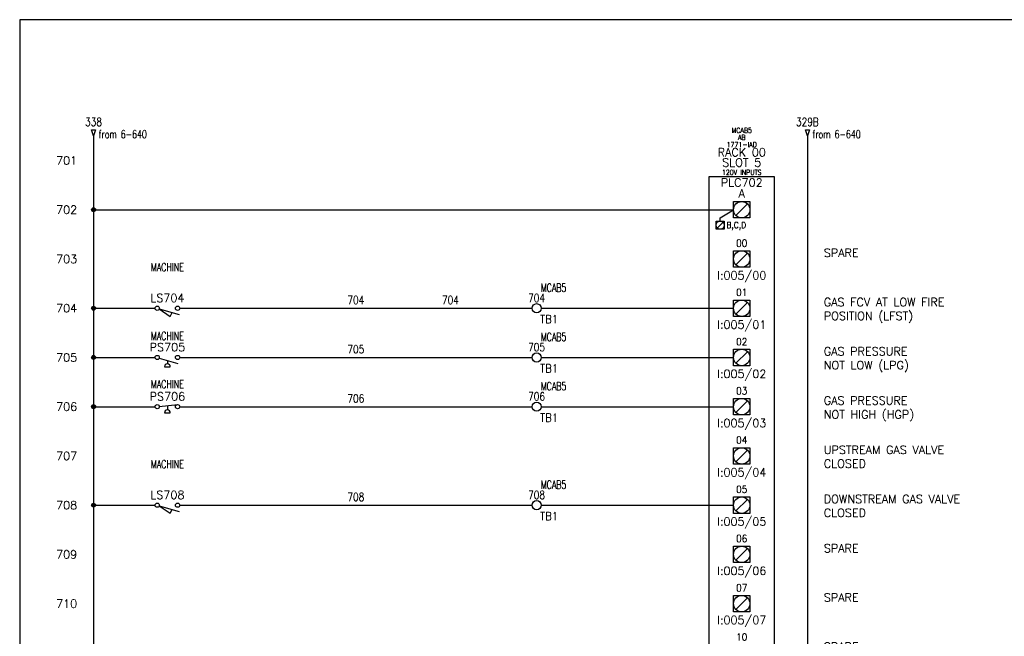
# Model space of a CAD drawing. Header units: inches. Extents: x 0 to 30, y 0 to 19.
# Tile 2 of 4: x 0 to 15, y 9.6 to 19. Entities that reach past the tile are written whole.
import ezdxf
from ezdxf.enums import TextEntityAlignment as Align

# ---------------------------------------------------------------- set-up
doc = ezdxf.new("R2010")
doc.units = ezdxf.units.IN
doc.header["$MEASUREMENT"] = 0
for name, color, linetype in [('BLK_14AWG', 252, 'Continuous'), ('DESC', 1, 'Continuous'), ('LOC', 140, 'Continuous'), ('MISC', 30, 'Continuous'), ('RED_18AWG', 1, 'Continuous'), ('SYMS', 7, 'Continuous'), ('TAGS', 30, 'Continuous'), ('TERMS', 6, 'Continuous'), ('WHT_16AWG', 7, 'Continuous'), ('WIRECOPY', 52, 'Continuous'), ('WIRENO', 3, 'Continuous'), ('WIREREF', 52, 'Continuous'), ('WIREREF_DEST', 62, 'Continuous'), ('XREF', 7, 'Continuous')]:
    doc.layers.add(name, color=color, linetype=linetype)
doc.layers.add('Viewports', color=3, linetype='Continuous', plot=False)
doc.styles.add('LEGACY', font='romans.shx')
doc.styles.add('WD', font='romans.shx')

# ---------------------------------------------------------------- blocks, each defined once
blk = doc.blocks.new('PLCIO_7925')
at = {"layer": 'SYMS'}
for p, q in [((0.5, 0.5), (-0.5, 0.5)), ((-0.5, 0.5), (-0.5, -13.125)), ((0.5, -13.125), (0.5, 0.5)), ((-0.328, -0.125), (-0.125, 0)), ((-0.125, 0.125), (0.125, 0.125)), ((-0.125, -0.125), (-0.125, 0.125)), ((0.088, 0.088), (-0.088, -0.088)), ((0.125, 0.125), (0.125, -0.125)), ((-0.328, -0.172), (-0.328, -0.125)), ((0.125, -0.125), (-0.125, -0.125)), ((-0.391, -0.172), (-0.266, -0.172)), ((-0.391, -0.297), (-0.391, -0.172)), ((-0.266, -0.297), (-0.391, -0.297)), ((-0.284, -0.19), (-0.372, -0.279)), ((-0.266, -0.172), (-0.266, -0.297)), ((-0.125, -0.625), (0.125, -0.625)), ((-0.125, -0.875), (-0.125, -0.625)), ((-0.125, -0.625), (0.125, -0.625)), ((-0.125, -0.875), (-0.125, -0.625)), ((0.088, -0.662), (-0.088, -0.838)), ((0.125, -0.625), (0.125, -0.875)), ((0.125, -0.625), (0.125, -0.875)), ((0.125, -0.875), (-0.125, -0.875)), ((0.125, -0.875), (-0.125, -0.875)), ((-0.125, -1.375), (0.125, -1.375)), ((-0.125, -1.625), (-0.125, -1.375)), ((-0.125, -1.375), (0.125, -1.375)), ((-0.125, -1.625), (-0.125, -1.375)), ((0.088, -1.412), (-0.088, -1.588)), ((0.125, -1.375), (0.125, -1.625)), ((0.125, -1.375), (0.125, -1.625)), ((0.125, -1.625), (-0.125, -1.625)), ((0.125, -1.625), (-0.125, -1.625)), ((-0.125, -2.125), (0.125, -2.125)), ((-0.125, -2.375), (-0.125, -2.125)), ((-0.125, -2.125), (0.125, -2.125)), ((-0.125, -2.375), (-0.125, -2.125)), ((0.088, -2.162), (-0.088, -2.338)), ((0.125, -2.125), (0.125, -2.375)), ((0.125, -2.125), (0.125, -2.375)), ((0.125, -2.375), (-0.125, -2.375)), ((0.125, -2.375), (-0.125, -2.375)), ((-0.125, -2.875), (0.125, -2.875)), ((-0.125, -3.125), (-0.125, -2.875)), ((-0.125, -2.875), (0.125, -2.875)), ((-0.125, -3.125), (-0.125, -2.875)), ((0.088, -2.912), (-0.088, -3.088)), ((0.125, -2.875), (0.125, -3.125)), ((0.125, -2.875), (0.125, -3.125)), ((0.125, -3.125), (-0.125, -3.125)), ((0.125, -3.125), (-0.125, -3.125)), ((-0.125, -3.625), (0.125, -3.625)), ((-0.125, -3.875), (-0.125, -3.625)), ((-0.125, -3.625), (0.125, -3.625)), ((-0.125, -3.875), (-0.125, -3.625)), ((0.088, -3.662), (-0.088, -3.838)), ((0.125, -3.625), (0.125, -3.875)), ((0.125, -3.625), (0.125, -3.875)), ((0.125, -3.875), (-0.125, -3.875)), ((0.125, -3.875), (-0.125, -3.875)), ((-0.125, -4.375), (0.125, -4.375)), ((-0.125, -4.625), (-0.125, -4.375)), ((-0.125, -4.375), (0.125, -4.375)), ((-0.125, -4.625), (-0.125, -4.375)), ((0.088, -4.412), (-0.088, -4.588)), ((0.125, -4.375), (0.125, -4.625)), ((0.125, -4.375), (0.125, -4.625)), ((0.125, -4.625), (-0.125, -4.625)), ((0.125, -4.625), (-0.125, -4.625)), ((-0.125, -5.125), (0.125, -5.125)), ((-0.125, -5.375), (-0.125, -5.125)), ((-0.125, -5.125), (0.125, -5.125)), ((-0.125, -5.375), (-0.125, -5.125)), ((0.088, -5.162), (-0.088, -5.338)), ((0.125, -5.125), (0.125, -5.375)), ((0.125, -5.125), (0.125, -5.375)), ((0.125, -5.375), (-0.125, -5.375)), ((0.125, -5.375), (-0.125, -5.375)), ((-0.125, -5.875), (0.125, -5.875)), ((-0.125, -6.125), (-0.125, -5.875)), ((-0.125, -5.875), (0.125, -5.875)), ((-0.125, -6.125), (-0.125, -5.875)), ((0.088, -5.912), (-0.088, -6.088)), ((0.125, -5.875), (0.125, -6.125)), ((0.125, -5.875), (0.125, -6.125)), ((0.125, -6.125), (-0.125, -6.125)), ((0.125, -6.125), (-0.125, -6.125)), ((-0.125, -6.625), (0.125, -6.625)), ((-0.125, -6.875), (-0.125, -6.625)), ((-0.125, -6.625), (0.125, -6.625)), ((-0.125, -6.875), (-0.125, -6.625)), ((0.088, -6.662), (-0.088, -6.838)), ((0.125, -6.625), (0.125, -6.875)), ((0.125, -6.625), (0.125, -6.875)), ((0.125, -6.875), (-0.125, -6.875)), ((0.125, -6.875), (-0.125, -6.875)), ((-0.125, -7.375), (0.125, -7.375)), ((-0.125, -7.625), (-0.125, -7.375)), ((-0.125, -7.375), (0.125, -7.375)), ((-0.125, -7.625), (-0.125, -7.375)), ((0.088, -7.412), (-0.088, -7.588)), ((0.125, -7.375), (0.125, -7.625)), ((0.125, -7.375), (0.125, -7.625)), ((0.125, -7.625), (-0.125, -7.625)), ((0.125, -7.625), (-0.125, -7.625)), ((-0.125, -8.125), (0.125, -8.125)), ((-0.125, -8.375), (-0.125, -8.125)), ((-0.125, -8.125), (0.125, -8.125)), ((-0.125, -8.375), (-0.125, -8.125)), ((0.088, -8.162), (-0.088, -8.338)), ((0.125, -8.125), (0.125, -8.375)), ((0.125, -8.125), (0.125, -8.375)), ((0.125, -8.375), (-0.125, -8.375)), ((0.125, -8.375), (-0.125, -8.375)), ((-0.125, -8.875), (0.125, -8.875)), ((-0.125, -9.125), (-0.125, -8.875)), ((-0.125, -8.875), (0.125, -8.875)), ((-0.125, -9.125), (-0.125, -8.875)), ((0.088, -8.912), (-0.088, -9.088)), ((0.125, -8.875), (0.125, -9.125)), ((0.125, -8.875), (0.125, -9.125)), ((0.125, -9.125), (-0.125, -9.125)), ((0.125, -9.125), (-0.125, -9.125)), ((-0.125, -9.625), (0.125, -9.625)), ((-0.125, -9.875), (-0.125, -9.625)), ((-0.125, -9.625), (0.125, -9.625)), ((-0.125, -9.875), (-0.125, -9.625)), ((0.088, -9.662), (-0.088, -9.838)), ((0.125, -9.625), (0.125, -9.875)), ((0.125, -9.625), (0.125, -9.875)), ((0.125, -9.875), (-0.125, -9.875)), ((0.125, -9.875), (-0.125, -9.875)), ((-0.125, -10.375), (0.125, -10.375)), ((-0.125, -10.625), (-0.125, -10.375)), ((-0.125, -10.375), (0.125, -10.375)), ((-0.125, -10.625), (-0.125, -10.375)), ((0.088, -10.412), (-0.088, -10.588)), ((0.125, -10.375), (0.125, -10.625)), ((0.125, -10.375), (0.125, -10.625)), ((0.125, -10.625), (-0.125, -10.625)), ((0.125, -10.625), (-0.125, -10.625)), ((-0.125, -11.125), (0.125, -11.125)), ((-0.125, -11.375), (-0.125, -11.125)), ((-0.125, -11.125), (0.125, -11.125)), ((-0.125, -11.375), (-0.125, -11.125)), ((0.088, -11.162), (-0.088, -11.338)), ((0.125, -11.125), (0.125, -11.375)), ((0.125, -11.125), (0.125, -11.375)), ((0.125, -11.375), (-0.125, -11.375)), ((0.125, -11.375), (-0.125, -11.375)), ((-0.125, -11.875), (0.125, -11.875)), ((-0.125, -12.125), (-0.125, -11.875)), ((-0.125, -11.875), (0.125, -11.875)), ((-0.125, -12.125), (-0.125, -11.875)), ((0.088, -11.912), (-0.088, -12.088)), ((0.125, -11.875), (0.125, -12.125)), ((0.125, -11.875), (0.125, -12.125)), ((0.125, -12.125), (-0.125, -12.125)), ((0.125, -12.125), (-0.125, -12.125)), ((-0.125, -12.625), (0.125, -12.625)), ((-0.125, -12.875), (-0.125, -12.625)), ((0.088, -12.662), (-0.088, -12.838)), ((0.125, -12.625), (0.125, -12.875)), ((0.125, -12.875), (-0.125, -12.875)), ((-0.5, -13.125), (0.5, -13.125))]:
    blk.add_line(p, q, dxfattribs=at)
for centre, radius in [((0, 0), 0.125), ((-0.328, -0.234), 0.0625), ((0, -0.75), 0.125), ((0, -1.5), 0.125), ((0, -2.25), 0.125), ((0, -3), 0.125), ((0, -3.75), 0.125), ((0, -4.5), 0.125), ((0, -5.25), 0.125), ((0, -6), 0.125), ((0, -6.75), 0.125), ((0, -7.5), 0.125), ((0, -8.25), 0.125), ((0, -9), 0.125), ((0, -9.75), 0.125), ((0, -10.5), 0.125), ((0, -11.25), 0.125), ((0, -12), 0.125), ((0, -12.75), 0.125)]:
    blk.add_circle(centre, radius, dxfattribs=at)
at = {"layer": 'SYMS', "style": 'LEGACY'}
for tag, height, width, p in [('LOC', 0.0781, 0.8, (0, 1.17)), ('MFG', 0.0781, 0.8, (0, 1.062)), ('CAT', 0.0781, 0.9, (0, 0.953)), ('DESC', 0.0781, 0.8, (0, 0.53)), ('TERM01', 0.109, 0.9, (0, 0.188)), ('TERM02', 0.109, 0.9, (0, -0.562)), ('TERM03', 0.109, 0.9, (0, -1.312)), ('TERM04', 0.109, 0.9, (0, -2.062)), ('TERM05', 0.109, 0.9, (0, -2.812)), ('TERM06', 0.109, 0.9, (0, -3.562)), ('TERM07', 0.109, 0.9, (0, -4.312)), ('TERM08', 0.109, 0.9, (0, -5.062)), ('TERM09', 0.109, 0.9, (0, -5.812)), ('TERM10', 0.109, 0.9, (0, -6.562)), ('TERM11', 0.109, 0.9, (0, -7.312)), ('TERM12', 0.109, 0.9, (0, -8.062)), ('TERM13', 0.109, 0.9, (0, -8.812)), ('TERM14', 0.109, 0.9, (0, -9.562)), ('TERM15', 0.109, 0.9, (0, -10.312)), ('TERM16', 0.109, 0.9, (0, -11.062)), ('TERM17', 0.109, 0.9, (0, -11.812)), ('TERM18', 0.109, 0.9, (0, -12.562))]:
    blk.add_attdef(tag, text='', height=height, dxfattribs=dict(at, width=width)).set_placement(p, align=Align.CENTER)
at = {"layer": 'SYMS', "linetype": 'Continuous', "style": 'LEGACY', "flags": 9}
blk.add_attdef('ASSYCODE', text='', height=0.01, dxfattribs=at).set_placement((0.23, 1.071), align=Align.CENTER)
at = {"layer": 'SYMS', "style": 'LEGACY'}
for tag, p in [('LINE1', (0, 0.812)), ('LINE2', (0, 0.656)), ('TAG', (0, 0.353))]:
    blk.add_attdef(tag, text='', height=0.109, dxfattribs=at).set_placement(p, align=Align.CENTER)
at = {"layer": 'SYMS', "style": 'LEGACY', "flags": 1}
for tag, p in [('X4TERM01', (-0.125, 0)), ('X4TERM02', (-0.125, -0.75)), ('X4TERM03', (-0.125, -1.5)), ('X4TERM04', (-0.125, -2.25)), ('X4TERM05', (-0.125, -3)), ('X4TERM06', (-0.125, -3.75)), ('X4TERM07', (-0.125, -4.5)), ('X4TERM08', (-0.125, -5.25)), ('X4TERM09', (-0.125, -6)), ('X4TERM10', (-0.125, -6.75)), ('X4TERM11', (-0.125, -7.5)), ('X4TERM12', (-0.125, -8.25)), ('X4TERM13', (-0.125, -9)), ('X4TERM14', (-0.125, -9.75)), ('X4TERM15', (-0.125, -10.5)), ('X4TERM16', (-0.125, -11.25)), ('X4TERM17', (-0.125, -12)), ('X1TERM18', (0.125, -12.75))]:
    blk.add_attdef(tag, p, '', height=0.01, dxfattribs=at)
at = {"layer": 'SYMS', "style": 'LEGACY', "width": 0.9}
for tag, p in [('TERMDESC01', (-0.172, -0.062)), ('TERMDESC02', (-0.188, -0.812)), ('TERMDESC03', (-0.188, -1.562)), ('TERMDESC04', (-0.188, -2.312)), ('TERMDESC05', (-0.188, -3.062)), ('TERMDESC06', (-0.188, -3.812)), ('TERMDESC07', (-0.188, -4.562)), ('TERMDESC08', (-0.188, -5.312)), ('TERMDESC09', (-0.188, -6.062)), ('TERMDESC10', (-0.188, -6.812)), ('TERMDESC11', (-0.188, -7.562)), ('TERMDESC12', (-0.188, -8.312)), ('TERMDESC13', (-0.188, -9.062)), ('TERMDESC14', (-0.188, -9.812)), ('TERMDESC15', (-0.188, -10.562)), ('TERMDESC16', (-0.188, -11.312)), ('TERMDESC17', (-0.188, -12.062))]:
    blk.add_attdef(tag, text='', height=0.0781, dxfattribs=at).set_placement(p, align=Align.TOP_RIGHT)
for tag, height, p in [('TERM', 0.0938, (-0.234, -0.188)), ('TERMDESC18', 0.0781, (0.188, -12.812))]:
    blk.add_attdef(tag, text='', height=height, dxfattribs=at).set_placement(p, align=Align.TOP_LEFT)
for tag, p in [('DESCA02', (1.25, -0.719)), ('DESCB02', (1.25, -0.859)), ('DESCC02', (1.25, -1)), ('DESCD02', (1.25, -1.141)), ('DESCE02', (1.25, -1.281)), ('DESCA03', (1.25, -1.469)), ('DESCB03', (1.25, -1.609)), ('DESCC03', (1.25, -1.75)), ('DESCD03', (1.25, -1.891)), ('DESCE03', (1.25, -2.031)), ('DESCA04', (1.25, -2.219)), ('DESCB04', (1.25, -2.359)), ('DESCC04', (1.25, -2.5)), ('DESCD04', (1.25, -2.641)), ('DESCE04', (1.25, -2.781)), ('DESCA05', (1.25, -2.969)), ('DESCB05', (1.25, -3.109)), ('DESCC05', (1.25, -3.25)), ('DESCD05', (1.25, -3.391)), ('DESCE05', (1.25, -3.531)), ('DESCA06', (1.25, -3.719)), ('DESCB06', (1.25, -3.859)), ('DESCC06', (1.25, -4)), ('DESCD06', (1.25, -4.141)), ('DESCE06', (1.25, -4.281)), ('DESCA07', (1.25, -4.469)), ('DESCB07', (1.25, -4.609)), ('DESCC07', (1.25, -4.75)), ('DESCD07', (1.25, -4.891)), ('DESCE07', (1.25, -5.031)), ('DESCA08', (1.25, -5.219)), ('DESCB08', (1.25, -5.359)), ('DESCC08', (1.25, -5.5)), ('DESCD08', (1.25, -5.641)), ('DESCE08', (1.25, -5.781)), ('DESCA09', (1.25, -5.969)), ('DESCB09', (1.25, -6.109)), ('DESCC09', (1.25, -6.25)), ('DESCD09', (1.25, -6.391)), ('DESCE09', (1.25, -6.531)), ('DESCA10', (1.25, -6.719)), ('DESCB10', (1.25, -6.859)), ('DESCC10', (1.25, -7)), ('DESCD10', (1.25, -7.141)), ('DESCE10', (1.25, -7.281)), ('DESCA11', (1.25, -7.469)), ('DESCB11', (1.25, -7.609)), ('DESCC11', (1.25, -7.75)), ('DESCD11', (1.25, -7.891)), ('DESCE11', (1.25, -8.031)), ('DESCA12', (1.25, -8.219)), ('DESCB12', (1.25, -8.359)), ('DESCC12', (1.25, -8.5)), ('DESCD12', (1.25, -8.641)), ('DESCE12', (1.25, -8.781)), ('DESCA13', (1.25, -8.969)), ('DESCB13', (1.25, -9.109)), ('DESCC13', (1.25, -9.25)), ('DESCD13', (1.25, -9.391)), ('DESCE13', (1.25, -9.531)), ('DESCA14', (1.25, -9.719)), ('DESCB14', (1.25, -9.859)), ('DESCC14', (1.25, -10)), ('DESCD14', (1.25, -10.141)), ('DESCE14', (1.25, -10.281)), ('DESCA15', (1.25, -10.469)), ('DESCB15', (1.25, -10.609)), ('DESCC15', (1.25, -10.75)), ('DESCD15', (1.25, -10.891)), ('DESCE15', (1.25, -11.031)), ('DESCA16', (1.25, -11.219)), ('DESCB16', (1.25, -11.359)), ('DESCC16', (1.25, -11.5)), ('DESCD16', (1.25, -11.641)), ('DESCE16', (1.25, -11.781)), ('DESCA17', (1.25, -11.969)), ('DESCB17', (1.25, -12.109)), ('DESCC17', (1.25, -12.25)), ('DESCD17', (1.25, -12.391)), ('DESCE17', (1.25, -12.531))]:
    blk.add_attdef(tag, p, '', height=0.109, dxfattribs=at)
at = {"layer": 'SYMS', "style": 'LEGACY'}
for tag, p in [('TAGA02', (0, -0.938)), ('TAGA03', (0, -1.688)), ('TAGA04', (0, -2.438)), ('TAGA05', (0, -3.188)), ('TAGA06', (0, -3.938)), ('TAGA07', (0, -4.688)), ('TAGA08', (0, -5.438)), ('TAGA09', (0, -6.188)), ('TAGA10', (0, -6.938)), ('TAGA11', (0, -7.688)), ('TAGA12', (0, -8.438)), ('TAGA13', (0, -9.188)), ('TAGA14', (0, -9.938)), ('TAGA15', (0, -10.688)), ('TAGA16', (0, -11.438)), ('TAGA17', (0, -12.188))]:
    blk.add_attdef(tag, text='', height=0.109, dxfattribs=at).set_placement(p, align=Align.TOP_CENTER)
blk = doc.blocks.new('HLS11')
at = {"linetype": 'Continuous'}
for p, q in [((-0.125, -0.01), (0.041, -0.124)), ((-0.125, -0.01), (0.179, -0.097)), ((0.041, -0.124), (0.073, -0.067))]:
    blk.add_line(p, q, dxfattribs=at)
for centre in [(-0.155, 0), (0.155, 0)]:
    blk.add_circle(centre, 0.0322)
at = {"style": 'WD', "width": 0.7}
for tag, p in [('INST', (0, 0.719)), ('LOC', (0, 0.562)), ('DESC1', (0, 0.406)), ('DESC2', (0, 0.25)), ('XREF', (0, -0.299)), ('WDTAGALT', (0.006, -0.438))]:
    blk.add_attdef(tag, text='', height=0.125, dxfattribs=at).set_placement(p, align=Align.CENTER)
at = {"style": 'WD'}
blk.add_attdef('TAG1', text='', height=0.125, dxfattribs=at).set_placement((0, 0.094), align=Align.CENTER)
for tag, p, height, flags in [('X4TERM01', (-0.188, 0), 0.0125, 1), ('CONTACT', (0.038, 0.02), 0.01, 1), ('FAMILY', (0.038, 0.037), 0.01, 9), ('X1TERM02', (0.188, 0), 0.0125, 1)]:
    blk.add_attdef(tag, p, '', height=height, dxfattribs=dict(at, flags=flags))
for tag, p in [('X2LINK', (0, 0.031)), ('X8LINK', (0, -0.156))]:
    blk.add_attdef(tag, p, '', height=0.01, dxfattribs=at)
at = {"linetype": 'Continuous', "style": 'WD', "flags": 9}
for tag, p in [('CAT', (0.063, -0.007)), ('ASSYCODE', (0.062, -0.047)), ('MFG', (0.063, -0.027))]:
    blk.add_attdef(tag, text='', height=0.01, dxfattribs=at).set_placement(p, align=Align.CENTER)
at = {"linetype": 'Continuous', "style": 'WD', "flags": 8}
blk.add_attdef('TERM01', text='', height=0.125, dxfattribs=at).set_placement((-0.25, -0.031), align=Align.TOP_RIGHT)
blk.add_attdef('TERM02', text='', height=0.125, dxfattribs=at).set_placement((0.25, -0.031), align=Align.TOP_LEFT)
blk = doc.blocks.new('HPS12')
at = {"linetype": 'Continuous'}
blk.add_line((-0.123, 0.002), (0.159, 0.033), dxfattribs=at)
for p, q in [((0, 0.015), (0, -0.049)), ((-0.044, -0.094), (0.044, -0.094))]:
    blk.add_line(p, q)
for centre in [(-0.155, 0), (0.155, 0)]:
    blk.add_circle(centre, 0.0322)
blk.add_arc((0, -0.094), 0.0442, 0, 180)
at = {"style": 'WD', "width": 0.7}
for tag, p in [('DESC1', (0, 0.781)), ('DESC2', (0, 0.625)), ('INST', (0, 0.451)), ('LOC', (0, 0.281)), ('XREF', (0, -0.314))]:
    blk.add_attdef(tag, text='', height=0.125, dxfattribs=at).set_placement(p, align=Align.CENTER)
at = {"style": 'WD'}
blk.add_attdef('TAG1', text='', height=0.125, dxfattribs=at).set_placement((0, 0.094), align=Align.CENTER)
for tag, p, height, flags in [('X4TERM01', (-0.188, 0), 0.0125, 1), ('CONTACT', (0.038, 0.02), 0.01, 1), ('FAMILY', (0.038, 0.037), 0.01, 9), ('X1TERM02', (0.188, 0), 0.0125, 1)]:
    blk.add_attdef(tag, p, '', height=height, dxfattribs=dict(at, flags=flags))
for tag, p in [('X2LINK', (0, 0.094)), ('X8LINK', (0, -0.125))]:
    blk.add_attdef(tag, p, '', height=0.01, dxfattribs=at)
at = {"linetype": 'Continuous', "style": 'WD', "flags": 9}
for tag, p in [('CAT', (0.063, -0.007)), ('ASSYCODE', (0.066, -0.049)), ('MFG', (0.063, -0.027))]:
    blk.add_attdef(tag, text='', height=0.01, dxfattribs=at).set_placement(p, align=Align.CENTER)
at = {"linetype": 'Continuous', "style": 'WD', "flags": 8}
blk.add_attdef('TERM01', text='', height=0.125, dxfattribs=at).set_placement((-0.25, -0.031), align=Align.TOP_RIGHT)
blk.add_attdef('TERM02', text='', height=0.125, dxfattribs=at).set_placement((0.25, -0.031), align=Align.TOP_LEFT)
at = {"style": 'WD', "width": 0.7}
for tag, p in [('RATING1', (0.247, -0.317)), ('WDTAGALT', (0.247, -0.473))]:
    blk.add_attdef(tag, p, '', height=0.125, dxfattribs=at)
blk = doc.blocks.new('HPS11')
at = {"linetype": 'Continuous'}
blk.add_line((-0.125, -0.01), (0.157, -0.091), dxfattribs=at)
for p, q in [((-0.044, -0.141), (0.044, -0.141)), ((0, -0.046), (0, -0.096))]:
    blk.add_line(p, q)
for centre in [(-0.155, 0), (0.155, 0)]:
    blk.add_circle(centre, 0.0322)
blk.add_arc((0, -0.141), 0.0442, 0, 180)
at = {"style": 'WD', "width": 0.7}
for tag, p in [('DESC1', (0, 0.75)), ('DESC2', (0, 0.594)), ('INST', (0, 0.435)), ('LOC', (0, 0.266)), ('XREF', (0, -0.316))]:
    blk.add_attdef(tag, text='', height=0.125, dxfattribs=at).set_placement(p, align=Align.CENTER)
at = {"style": 'WD'}
blk.add_attdef('TAG1', text='', height=0.125, dxfattribs=at).set_placement((0, 0.094), align=Align.CENTER)
for tag, p, height, flags in [('X4TERM01', (-0.188, 0), 0.0125, 1), ('CONTACT', (0.038, 0.02), 0.01, 1), ('FAMILY', (0.038, 0.037), 0.01, 9), ('X1TERM02', (0.188, 0), 0.0125, 1)]:
    blk.add_attdef(tag, p, '', height=height, dxfattribs=dict(at, flags=flags))
for tag, p in [('X2LINK', (0, 0.031)), ('X8LINK', (0, -0.172))]:
    blk.add_attdef(tag, p, '', height=0.01, dxfattribs=at)
at = {"linetype": 'Continuous', "style": 'WD', "flags": 9}
for tag, p in [('CAT', (0.063, -0.007)), ('ASSYCODE', (0.062, -0.047)), ('MFG', (0.063, -0.027))]:
    blk.add_attdef(tag, text='', height=0.01, dxfattribs=at).set_placement(p, align=Align.CENTER)
at = {"linetype": 'Continuous', "style": 'WD', "flags": 8}
blk.add_attdef('TERM01', text='', height=0.125, dxfattribs=at).set_placement((-0.25, -0.031), align=Align.TOP_RIGHT)
blk.add_attdef('TERM02', text='', height=0.125, dxfattribs=at).set_placement((0.25, -0.031), align=Align.TOP_LEFT)
at = {"style": 'WD', "width": 0.7}
for tag, p in [('RATING1', (0.258, -0.304)), ('WDTAGALT', (0.258, -0.46))]:
    blk.add_attdef(tag, p, '', height=0.125, dxfattribs=at)
blk = doc.blocks.new('WDDOT')
for radius in [0.03, 0.0187, 0.00929]:
    blk.add_circle((0, 0), radius)
blk = doc.blocks.new('WD_MLRH')
at = {"style": 'WD'}
blk.add_attdef('RUNGFIRST', text='', height=0.125, dxfattribs=at).set_placement((-0.25, 0), align=Align.MIDDLE_RIGHT)
at = {"style": 'WD', "flags": 1}
for tag, p in [('RUNGHORV', (-0.25, -0.127)), ('RUNGINC', (-0.25, -0.163)), ('WIREMODE', (-0.25, -0.281)), ('RUNGDIST', (-0.25, -0.2)), ('RUNGCNT', (-0.25, -0.237)), ('WIREFMT', (-0.25, -0.321)), ('WIRE-START', (-0.25, -0.356)), ('WIRE-GSUF', (-0.25, -0.396)), ('PH3SPACE', (-0.25, -0.437))]:
    blk.add_attdef(tag, text='', height=0.025, dxfattribs=at).set_placement(p, align=Align.RIGHT)
blk = doc.blocks.new('HA1D2')
blk.add_lwpolyline([(0, 0.094), (0.031, 0.094), (0, 0), (-0.031, 0.094), (0, 0.094)])
at = {"style": 'WD', "width": 0.8, "flags": 8}
blk.add_attdef('WIRENO', text='', height=0.125, dxfattribs=at).set_placement((0, 0.15), align=Align.CENTER)
at = {"style": 'WD', "flags": 1}
for tag, p in [('X8TERM01', (0, 0)), ('SIGCODE', (0.026, 0.066))]:
    blk.add_attdef(tag, p, '', height=0.01, dxfattribs=at)
at = {"style": 'WD', "width": 0.7}
for tag, p in [('XREF', (0.077, -0.037)), ('DESC1', (0.077, -0.206))]:
    blk.add_attdef(tag, p, '', height=0.125, dxfattribs=at)
blk = doc.blocks.new('HT0W02')
blk.add_circle((0, 0), 0.0699)
at = {"style": 'WD'}
for tag, p, width in [('INST', (0.062, 0.42), 0.7), ('LOC', (0.062, 0.25), 0.7), ('DESC1', (0.053, -0.385), 0.8)]:
    blk.add_attdef(tag, p, '', height=0.125, dxfattribs=dict(at, width=width))
at = {"linetype": 'Continuous', "style": 'WD', "width": 0.8, "flags": 8}
blk.add_attdef('WIRENO', text='', height=0.125, dxfattribs=at).set_placement((0, 0.094), align=Align.CENTER)
at = {"style": 'WD', "flags": 1}
for tag, p, height in [('X4TERM01', (-0.07, 0), 0.0125), ('X4TERMDESC01', (-0.055, -0.023), 0.025), ('X2TERMDESC01', (-0.006, 0.029), 0.025), ('X2TERM01', (0, 0.07), 0.0125), ('STRIPSEQ', (0, 0), 0.00125), ('X1TERMDESC01', (0.039, -0.003), 0.025), ('X1TERM01', (0.07, 0), 0.0125), ('LINKTERM', (0, -0.002), 0.00125), ('X8TERM01', (0, -0.07), 0.0125), ('X8TERMDESC01', (0, -0.054), 0.025)]:
    blk.add_attdef(tag, p, '', height=height, dxfattribs=at)
at = {"linetype": 'Continuous', "style": 'WD'}
for tag, p, height, width, flags in [('TAGSTRIP', (0.053, -0.229), 0.125, 0.9, 8), ('CAT', (0.213, -0.406), 0.109, 0.8, 1), ('DESC2', (0.053, -0.541), 0.125, 0.8, 8), ('DESC3', (0.053, -0.698), 0.125, 0.8, 8)]:
    blk.add_attdef(tag, p, '', height=height, dxfattribs=dict(at, width=width, flags=flags))
at = {"linetype": 'Continuous', "style": 'WD', "width": 0.8, "flags": 1}
blk.add_attdef('MFG', text='', height=0.109, dxfattribs=at).set_placement((0.088, -0.406), align=Align.RIGHT)
at = {"style": 'WD', "width": 0.7, "flags": 1}
blk.add_attdef('ASSYCODE', (0.062, -0.281), '', height=0.01, dxfattribs=at)
blk = doc.blocks.new('WD_WNH')
at = {"linetype": 'Continuous', "style": 'WD', "width": 0.8}
blk.add_attdef('WIRENO', text='', height=0.125, dxfattribs=at).set_placement((0, 0.062), align=Align.CENTER)
at = {"style": 'WD', "flags": 1}
for tag, p in [('W01USER', (0, 0.078)), ('W02USER', (0, 0.07)), ('W03USER', (0, 0.062)), ('W04USER', (0, 0.055)), ('W05USER', (0, 0.047)), ('W06USER', (0, 0.039)), ('W07USER', (0, 0.031)), ('W08USER', (0, 0.023)), ('W09USER', (0, 0.016)), ('W10USER', (0, 0.008))]:
    blk.add_attdef(tag, text='', height=0.005, dxfattribs=at).set_placement(p, align=Align.CENTER)
blk = doc.blocks.new('WD_WCH')
at = {"linetype": 'Continuous', "style": 'WD', "width": 0.8}
blk.add_attdef('WIRECOPY', text='', height=0.125, dxfattribs=at).set_placement((0, 0.0625), align=Align.CENTER)

msp = doc.modelspace()

# ---------------------------------------------------------------- linework, layer by layer
at = {"layer": 'BLK_14AWG'}
for p, q in [((1.125, 17.25), (1.125, 2.25)), ((1.125, 16.125), (10.875, 16.125)), ((1.125, 14.625), (2.062, 14.625)), ((1.125, 13.875), (2.062, 13.875)), ((1.125, 13.125), (2.062, 13.125)), ((1.125, 11.625), (2.062, 11.625))]:
    msp.add_line(p, q, dxfattribs=at)
at = {"layer": 'RED_18AWG'}
for p, q in [((2.438, 14.625), (7.805, 14.625)), ((7.945, 14.625), (10.875, 14.625)), ((2.438, 13.875), (7.805, 13.875)), ((7.945, 13.875), (10.875, 13.875)), ((2.438, 13.125), (7.805, 13.125)), ((7.945, 13.125), (10.875, 13.125)), ((2.438, 11.625), (7.805, 11.625)), ((7.945, 11.625), (10.875, 11.625))]:
    msp.add_line(p, q, dxfattribs=at)
at = {"layer": 'Viewports'}
msp.add_lwpolyline([(0, 0), (30, 0), (30, 19.02), (0, 19.02)], close=True, dxfattribs=at)
at = {"layer": 'WHT_16AWG'}
msp.add_line((12, 17.25), (12, 2.25), dxfattribs=at)

# ---------------------------------------------------------------- block references
ref = msp.add_blockref('PLCIO_7925', (11, 16.125))
ref.add_attrib('TERM01', 'A', dxfattribs={"layer": 'TERMS', "height": 0.125, "style": 'WD'}).set_placement((11, 16.312), align=Align.CENTER)
ref.add_attrib('TAG', 'PLC702', dxfattribs={"layer": 'TAGS', "height": 0.125, "style": 'WD'}).set_placement((11, 16.478), align=Align.CENTER)
ref.add_attrib('TERM', 'B,C,D', dxfattribs={"layer": 'TERMS', "height": 0.0938, "style": 'WD', "width": 0.9}).set_placement((10.766, 15.938), align=Align.TOP_LEFT)
ref.add_attrib('LINE1', 'RACK 00', dxfattribs={"layer": 'MISC', "height": 0.125, "style": 'WD'}).set_placement((11, 16.938), align=Align.CENTER)
ref.add_attrib('LINE2', 'SLOT 5', dxfattribs={"layer": 'MISC', "height": 0.125, "style": 'WD'}).set_placement((11, 16.781), align=Align.CENTER)
ref.add_attrib('DESC', '120V INPUTS', dxfattribs={"layer": 'DESC', "height": 0.07812, "style": 'WD', "width": 0.8}).set_placement((11, 16.655), align=Align.CENTER)
ref.add_attrib('CAT', '1771-IAD', dxfattribs={"layer": 'MISC', "height": 0.0781, "style": 'WD', "width": 0.9}).set_placement((11, 17.078), align=Align.CENTER)
ref.add_attrib('LOC', 'MCAB5', dxfattribs={"layer": 'LOC', "height": 0.0781, "style": 'WD', "width": 0.8}).set_placement((11, 17.295), align=Align.CENTER)
ref.add_attrib('MFG', 'AB', dxfattribs={"layer": 'MISC', "height": 0.0781, "style": 'WD', "width": 0.8}).set_placement((11, 17.188), align=Align.CENTER)
ref.add_attrib('TERM02', '00', dxfattribs={"layer": 'TERMS', "height": 0.1094, "style": 'WD', "width": 0.9}).set_placement((11, 15.562), align=Align.CENTER)
ref.add_attrib('TAGA02', 'I:005/00', dxfattribs={"layer": 'TAGS', "height": 0.125, "style": 'WD'}).set_placement((11, 15.188), align=Align.TOP_CENTER)
ref.add_attrib('DESCA02', 'SPARE', (12.25, 15.406), dxfattribs={"layer": 'DESC', "height": 0.125, "style": 'WD'})
ref.add_attrib('TERM03', '01', dxfattribs={"layer": 'TERMS', "height": 0.1094, "style": 'WD', "width": 0.9}).set_placement((11, 14.812), align=Align.CENTER)
ref.add_attrib('TAGA03', 'I:005/01', dxfattribs={"layer": 'TAGS', "height": 0.125, "style": 'WD'}).set_placement((11, 14.438), align=Align.TOP_CENTER)
ref.add_attrib('DESCA03', 'GAS FCV AT LOW FIRE ', (12.25, 14.656), dxfattribs={"layer": 'DESC', "height": 0.125, "style": 'WD'})
ref.add_attrib('DESCB03', 'POSITION (LFST)', (12.25, 14.445), dxfattribs={"layer": 'DESC', "height": 0.125, "style": 'WD'})
ref.add_attrib('TERM04', '02', dxfattribs={"layer": 'TERMS', "height": 0.1094, "style": 'WD', "width": 0.9}).set_placement((11, 14.062), align=Align.CENTER)
ref.add_attrib('TAGA04', 'I:005/02', dxfattribs={"layer": 'TAGS', "height": 0.125, "style": 'WD'}).set_placement((11, 13.688), align=Align.TOP_CENTER)
ref.add_attrib('DESCA04', 'GAS PRESSURE', (12.25, 13.906), dxfattribs={"layer": 'DESC', "height": 0.125, "style": 'WD'})
ref.add_attrib('DESCB04', 'NOT LOW (LPG)', (12.25, 13.695), dxfattribs={"layer": 'DESC', "height": 0.125, "style": 'WD'})
ref.add_attrib('TERM05', '03', dxfattribs={"layer": 'TERMS', "height": 0.1094, "style": 'WD', "width": 0.9}).set_placement((11, 13.312), align=Align.CENTER)
ref.add_attrib('TAGA05', 'I:005/03', dxfattribs={"layer": 'TAGS', "height": 0.125, "style": 'WD'}).set_placement((11, 12.938), align=Align.TOP_CENTER)
ref.add_attrib('DESCA05', 'GAS PRESSURE', (12.25, 13.156), dxfattribs={"layer": 'DESC', "height": 0.125, "style": 'WD'})
ref.add_attrib('DESCB05', 'NOT HIGH (HGP)', (12.25, 12.945), dxfattribs={"layer": 'DESC', "height": 0.125, "style": 'WD'})
ref.add_attrib('TERM06', '04', dxfattribs={"layer": 'TERMS', "height": 0.1094, "style": 'WD', "width": 0.9}).set_placement((11, 12.562), align=Align.CENTER)
ref.add_attrib('TAGA06', 'I:005/04', dxfattribs={"layer": 'TAGS', "height": 0.125, "style": 'WD'}).set_placement((11, 12.188), align=Align.TOP_CENTER)
ref.add_attrib('DESCA06', 'UPSTREAM GAS VALVE', (12.25, 12.406), dxfattribs={"layer": 'DESC', "height": 0.125, "style": 'WD'})
ref.add_attrib('DESCB06', 'CLOSED', (12.25, 12.195), dxfattribs={"layer": 'DESC', "height": 0.125, "style": 'WD'})
ref.add_attrib('TERM07', '05', dxfattribs={"layer": 'TERMS', "height": 0.1094, "style": 'WD', "width": 0.9}).set_placement((11, 11.812), align=Align.CENTER)
ref.add_attrib('TAGA07', 'I:005/05', dxfattribs={"layer": 'TAGS', "height": 0.125, "style": 'WD'}).set_placement((11, 11.438), align=Align.TOP_CENTER)
ref.add_attrib('DESCA07', 'DOWNSTREAM GAS VALVE', (12.25, 11.656), dxfattribs={"layer": 'DESC', "height": 0.125, "style": 'WD'})
ref.add_attrib('DESCB07', 'CLOSED', (12.25, 11.445), dxfattribs={"layer": 'DESC', "height": 0.125, "style": 'WD'})
ref.add_attrib('TERM08', '06', dxfattribs={"layer": 'TERMS', "height": 0.1094, "style": 'WD', "width": 0.9}).set_placement((11, 11.062), align=Align.CENTER)
ref.add_attrib('TAGA08', 'I:005/06', dxfattribs={"layer": 'TAGS', "height": 0.125, "style": 'WD'}).set_placement((11, 10.688), align=Align.TOP_CENTER)
ref.add_attrib('DESCA08', 'SPARE', (12.25, 10.906), dxfattribs={"layer": 'DESC', "height": 0.125, "style": 'WD'})
ref.add_attrib('TERM09', '07', dxfattribs={"layer": 'TERMS', "height": 0.1094, "style": 'WD', "width": 0.9}).set_placement((11, 10.312), align=Align.CENTER)
ref.add_attrib('TAGA09', 'I:005/07', dxfattribs={"layer": 'TAGS', "height": 0.125, "style": 'WD'}).set_placement((11, 9.938), align=Align.TOP_CENTER)
ref.add_attrib('DESCA09', 'SPARE', (12.25, 10.156), dxfattribs={"layer": 'DESC', "height": 0.125, "style": 'WD'})
ref.add_attrib('TERM10', '10', dxfattribs={"layer": 'TERMS', "height": 0.1094, "style": 'WD', "width": 0.9}).set_placement((11, 9.562), align=Align.CENTER)
ref.add_attrib('TAGA10', 'I:005/10', dxfattribs={"layer": 'TAGS', "height": 0.125, "style": 'WD'}).set_placement((11, 9.188), align=Align.TOP_CENTER)
ref.add_attrib('DESCA10', 'SPARE', (12.25, 9.406), dxfattribs={"layer": 'DESC', "height": 0.125, "style": 'WD'})
ref.add_attrib('TERM11', '11', dxfattribs={"layer": 'TERMS', "height": 0.1094, "style": 'WD', "width": 0.9}).set_placement((11, 8.812), align=Align.CENTER)
ref.add_attrib('TAGA11', 'I:005/11', dxfattribs={"layer": 'TAGS', "height": 0.125, "style": 'WD'}).set_placement((11, 8.438), align=Align.TOP_CENTER)
ref.add_attrib('DESCA11', 'SPARE', (12.25, 8.656), dxfattribs={"layer": 'DESC', "height": 0.125, "style": 'WD'})
ref.add_attrib('TERM12', '12', dxfattribs={"layer": 'TERMS', "height": 0.1094, "style": 'WD', "width": 0.9}).set_placement((11, 8.062), align=Align.CENTER)
ref.add_attrib('TAGA12', 'I:005/12', dxfattribs={"layer": 'TAGS', "height": 0.125, "style": 'WD'}).set_placement((11, 7.688), align=Align.TOP_CENTER)
ref.add_attrib('DESCA12', 'SPARE', (12.25, 7.906), dxfattribs={"layer": 'DESC', "height": 0.125, "style": 'WD'})
ref.add_attrib('TERM13', '13', dxfattribs={"layer": 'TERMS', "height": 0.1094, "style": 'WD', "width": 0.9}).set_placement((11, 7.312), align=Align.CENTER)
ref.add_attrib('TAGA13', 'I:005/13', dxfattribs={"layer": 'TAGS', "height": 0.125, "style": 'WD'}).set_placement((11, 6.938), align=Align.TOP_CENTER)
ref.add_attrib('DESCA13', 'OUTPUT MONITOR -', (12.25, 7.156), dxfattribs={"layer": 'DESC', "height": 0.125, "style": 'WD'})
ref.add_attrib('DESCB13', 'IGNITION TRANSFORMER', (12.25, 6.945), dxfattribs={"layer": 'DESC', "height": 0.125, "style": 'WD'})
ref.add_attrib('TERM14', '14', dxfattribs={"layer": 'TERMS', "height": 0.1094, "style": 'WD', "width": 0.9}).set_placement((11, 6.562), align=Align.CENTER)
ref.add_attrib('TAGA14', 'I:005/14', dxfattribs={"layer": 'TAGS', "height": 0.125, "style": 'WD'}).set_placement((11, 6.188), align=Align.TOP_CENTER)
ref.add_attrib('DESCA14', 'OUTPUT MONITOR -', (12.25, 6.406), dxfattribs={"layer": 'DESC', "height": 0.125, "style": 'WD'})
ref.add_attrib('DESCB14', 'PILOT GAS VALVES', (12.25, 6.195), dxfattribs={"layer": 'DESC', "height": 0.125, "style": 'WD'})
ref.add_attrib('TERM15', '15', dxfattribs={"layer": 'TERMS', "height": 0.1094, "style": 'WD', "width": 0.9}).set_placement((11, 5.812), align=Align.CENTER)
ref.add_attrib('TAGA15', 'I:005/15', dxfattribs={"layer": 'TAGS', "height": 0.125, "style": 'WD'}).set_placement((11, 5.438), align=Align.TOP_CENTER)
ref.add_attrib('DESCA15', 'OUTPUT MONITOR -', (12.25, 5.656), dxfattribs={"layer": 'DESC', "height": 0.125, "style": 'WD'})
ref.add_attrib('DESCB15', 'UPSTREAM GAS SHUTOFF ', (12.25, 5.445), dxfattribs={"layer": 'DESC', "height": 0.125, "style": 'WD'})
ref.add_attrib('TERM16', '16', dxfattribs={"layer": 'TERMS', "height": 0.1094, "style": 'WD', "width": 0.9}).set_placement((11, 5.062), align=Align.CENTER)
ref.add_attrib('TAGA16', 'I:005/16', dxfattribs={"layer": 'TAGS', "height": 0.125, "style": 'WD'}).set_placement((11, 4.688), align=Align.TOP_CENTER)
ref.add_attrib('DESCA16', 'OUTPUT MONITOR -', (12.25, 4.906), dxfattribs={"layer": 'DESC', "height": 0.125, "style": 'WD'})
ref.add_attrib('DESCB16', 'DOWNSTREAM GAS SHUTOFF ', (12.25, 4.695), dxfattribs={"layer": 'DESC', "height": 0.125, "style": 'WD'})
ref.add_attrib('TERM17', '17', dxfattribs={"layer": 'TERMS', "height": 0.1094, "style": 'WD', "width": 0.9}).set_placement((11, 4.312), align=Align.CENTER)
ref.add_attrib('TAGA17', 'I:005/17', dxfattribs={"layer": 'TAGS', "height": 0.125, "style": 'WD'}).set_placement((11, 3.938), align=Align.TOP_CENTER)
ref.add_attrib('DESCA17', 'FUSE MONITOR -', (12.25, 4.156), dxfattribs={"layer": 'DESC', "height": 0.125, "style": 'WD'})
ref.add_attrib('DESCB17', 'GAS VENT VALVE', (12.25, 3.945), dxfattribs={"layer": 'DESC', "height": 0.125, "style": 'WD'})
ref.add_attrib('TERM18', 'L2', dxfattribs={"layer": 'TERMS', "height": 0.1094, "style": 'WD', "width": 0.9}).set_placement((11, 3.562), align=Align.CENTER)
at = {"layer": 'SYMS'}
ref = msp.add_blockref('HA1D2', (1.125, 17.25), dxfattribs=at)
ref.add_attrib('WIRENO', '338', dxfattribs={"layer": 'WIREREF_DEST', "height": 0.125, "style": 'WD', "width": 0.8, "flags": 8}).set_placement((1.125, 17.4), align=Align.CENTER)
ref.add_attrib('XREF', 'from 6-640', (1.202, 17.213), dxfattribs={"layer": 'XREF', "height": 0.125, "style": 'WD', "width": 0.7})
ref = msp.add_blockref('HA1D2', (12, 17.25), dxfattribs=at)
ref.add_attrib('WIRENO', '329B', dxfattribs={"layer": 'WIREREF_DEST', "height": 0.125, "style": 'WD', "width": 0.8, "flags": 8}).set_placement((12, 17.4), align=Align.CENTER)
ref.add_attrib('XREF', 'from 6-640', (12.077, 17.213), dxfattribs={"layer": 'XREF', "height": 0.125, "style": 'WD', "width": 0.7})
ref = msp.add_blockref('WD_MLRH', (1.125, 16.875), dxfattribs=at)
ref.add_attrib('RUNGFIRST', '701', dxfattribs={"layer": 'MISC', "height": 0.125, "style": 'WD'}).set_placement((0.875, 16.875), align=Align.MIDDLE_RIGHT)
for p in [(1.125, 16.125), (1.125, 14.625), (1.125, 13.875), (1.125, 13.125), (1.125, 11.625)]:
    msp.add_blockref('WDDOT', p, dxfattribs=at)
ref = msp.add_blockref('HLS11', (2.25, 14.625), dxfattribs=at)
ref.add_attrib('LOC', 'MACHINE', dxfattribs={"layer": 'LOC', "height": 0.125, "style": 'WD', "width": 0.7}).set_placement((2.25, 15.188), align=Align.CENTER)
ref.add_attrib('TAG1', 'LS704', dxfattribs={"layer": 'TAGS', "height": 0.125, "style": 'WD'}).set_placement((2.25, 14.719), align=Align.CENTER)
ref = msp.add_blockref('HT0W02', (7.875, 14.625), dxfattribs=at)
ref.add_attrib('WIRENO', '704', dxfattribs={"layer": 'WIREREF', "linetype": 'Continuous', "height": 0.125, "style": 'WD', "width": 0.8, "flags": 8}).set_placement((7.875, 14.719), align=Align.CENTER)
ref.add_attrib('LOC', 'MCAB5', (7.938, 14.875), dxfattribs={"layer": 'LOC', "height": 0.125, "style": 'WD', "width": 0.7})
ref.add_attrib('TAGSTRIP', 'TB1', (7.928, 14.396), dxfattribs={"layer": 'TAGS', "linetype": 'Continuous', "height": 0.125, "style": 'WD', "width": 0.9, "flags": 8})
ref = msp.add_blockref('HPS11', (2.25, 13.875), dxfattribs=at)
ref.add_attrib('LOC', 'MACHINE', dxfattribs={"layer": 'LOC', "height": 0.125, "style": 'WD', "width": 0.7}).set_placement((2.25, 14.141), align=Align.CENTER)
ref.add_attrib('TAG1', 'PS705', dxfattribs={"layer": 'TAGS', "height": 0.125, "style": 'WD'}).set_placement((2.25, 13.969), align=Align.CENTER)
ref = msp.add_blockref('HT0W02', (7.875, 13.875), dxfattribs=at)
ref.add_attrib('WIRENO', '705', dxfattribs={"layer": 'WIREREF', "linetype": 'Continuous', "height": 0.125, "style": 'WD', "width": 0.8, "flags": 8}).set_placement((7.875, 13.969), align=Align.CENTER)
ref.add_attrib('LOC', 'MCAB5', (7.938, 14.125), dxfattribs={"layer": 'LOC', "height": 0.125, "style": 'WD', "width": 0.7})
ref.add_attrib('TAGSTRIP', 'TB1', (7.928, 13.646), dxfattribs={"layer": 'TAGS', "linetype": 'Continuous', "height": 0.125, "style": 'WD', "width": 0.9, "flags": 8})
ref = msp.add_blockref('HPS12', (2.25, 13.125), dxfattribs=at)
ref.add_attrib('LOC', 'MACHINE', dxfattribs={"layer": 'LOC', "height": 0.125, "style": 'WD', "width": 0.7}).set_placement((2.25, 13.406), align=Align.CENTER)
ref.add_attrib('TAG1', 'PS706', dxfattribs={"layer": 'TAGS', "height": 0.125, "style": 'WD'}).set_placement((2.25, 13.219), align=Align.CENTER)
ref = msp.add_blockref('HT0W02', (7.875, 13.125), dxfattribs=at)
ref.add_attrib('WIRENO', '706', dxfattribs={"layer": 'WIREREF', "linetype": 'Continuous', "height": 0.125, "style": 'WD', "width": 0.8, "flags": 8}).set_placement((7.875, 13.219), align=Align.CENTER)
ref.add_attrib('LOC', 'MCAB5', (7.938, 13.375), dxfattribs={"layer": 'LOC', "height": 0.125, "style": 'WD', "width": 0.7})
ref.add_attrib('TAGSTRIP', 'TB1', (7.928, 12.896), dxfattribs={"layer": 'TAGS', "linetype": 'Continuous', "height": 0.125, "style": 'WD', "width": 0.9, "flags": 8})
ref = msp.add_blockref('HLS11', (2.25, 11.625), dxfattribs=at)
ref.add_attrib('LOC', 'MACHINE', dxfattribs={"layer": 'LOC', "height": 0.125, "style": 'WD', "width": 0.7}).set_placement((2.25, 12.188), align=Align.CENTER)
ref.add_attrib('TAG1', 'LS708', dxfattribs={"layer": 'TAGS', "height": 0.125, "style": 'WD'}).set_placement((2.25, 11.719), align=Align.CENTER)
ref = msp.add_blockref('HT0W02', (7.875, 11.625), dxfattribs=at)
ref.add_attrib('WIRENO', '708', dxfattribs={"layer": 'WIREREF', "linetype": 'Continuous', "height": 0.125, "style": 'WD', "width": 0.8, "flags": 8}).set_placement((7.875, 11.719), align=Align.CENTER)
ref.add_attrib('LOC', 'MCAB5', (7.938, 11.875), dxfattribs={"layer": 'LOC', "height": 0.125, "style": 'WD', "width": 0.7})
ref.add_attrib('TAGSTRIP', 'TB1', (7.928, 11.396), dxfattribs={"layer": 'TAGS', "linetype": 'Continuous', "height": 0.125, "style": 'WD', "width": 0.9, "flags": 8})
at = {"layer": 'WIRECOPY'}
ref = msp.add_blockref('WD_WCH', (6.562, 14.625), dxfattribs=at)
ref.add_attrib('WIRECOPY', '704', dxfattribs={"linetype": 'Continuous', "height": 0.125, "style": 'WD', "width": 0.8}).set_placement((6.562, 14.688), align=Align.CENTER)
at = {"layer": 'WIRENO'}
ref = msp.add_blockref('WD_WNH', (5.121, 14.625), dxfattribs=at)
ref.add_attrib('WIRENO', '704', dxfattribs={"linetype": 'Continuous', "height": 0.125, "style": 'WD', "width": 0.8}).set_placement((5.121, 14.688), align=Align.CENTER)
ref = msp.add_blockref('WD_WNH', (5.121, 13.875), dxfattribs=at)
ref.add_attrib('WIRENO', '705', dxfattribs={"linetype": 'Continuous', "height": 0.125, "style": 'WD', "width": 0.8}).set_placement((5.121, 13.938), align=Align.CENTER)
ref = msp.add_blockref('WD_WNH', (5.121, 13.125), dxfattribs=at)
ref.add_attrib('WIRENO', '706', dxfattribs={"linetype": 'Continuous', "height": 0.125, "style": 'WD', "width": 0.8}).set_placement((5.121, 13.188), align=Align.CENTER)
ref = msp.add_blockref('WD_WNH', (5.121, 11.625), dxfattribs=at)
ref.add_attrib('WIRENO', '708', dxfattribs={"linetype": 'Continuous', "height": 0.125, "style": 'WD', "width": 0.8}).set_placement((5.121, 11.688), align=Align.CENTER)

# ---------------------------------------------------------------- texts
at = {"layer": 'MISC', "style": 'WD'}
for s, p in [('702', (0.875, 16.125)), ('703', (0.875, 15.375)), ('704', (0.875, 14.625)), ('705', (0.875, 13.875)), ('706', (0.875, 13.125)), ('707', (0.875, 12.375)), ('708', (0.875, 11.625)), ('709', (0.875, 10.875)), ('710', (0.875, 10.125))]:
    msp.add_text(s, height=0.125, dxfattribs=at).set_placement(p, align=Align.MIDDLE_RIGHT)

doc.saveas('drawing.dxf')
